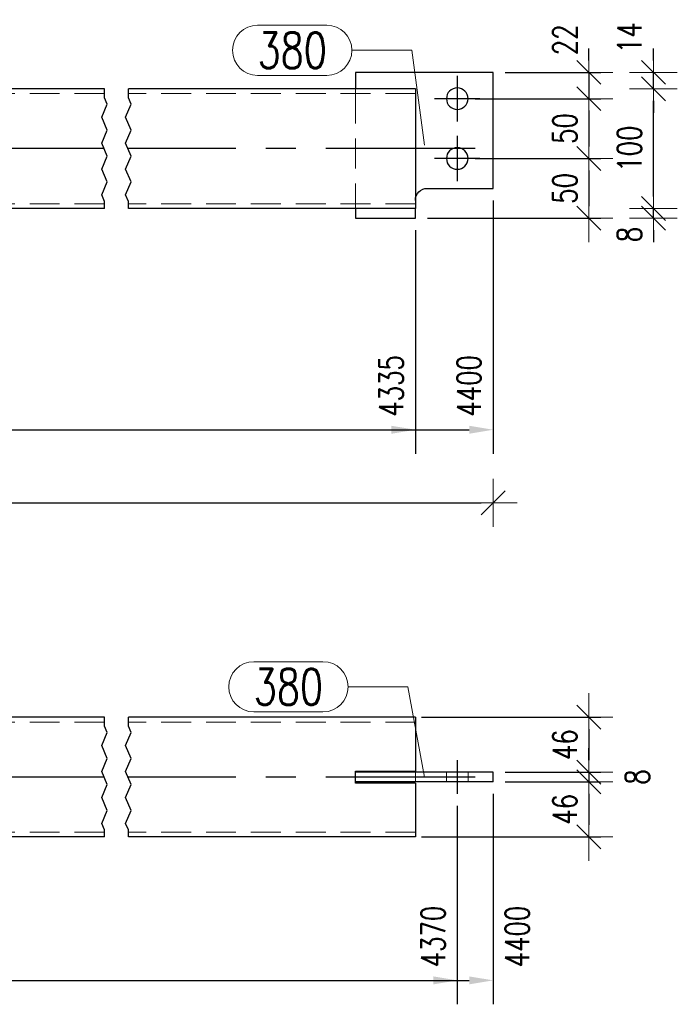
# Model space of a CAD drawing. Header units: millimetres. Extents: x -1005 to 207, y 18226 to 18896.
# Tile 32 of 50: x -174 to -119, y 18516 to 18598. Entities that reach past the tile are written whole.
import ezdxf

# ---------------------------------------------------------------- set-up
doc = ezdxf.new("R2010")
doc.units = ezdxf.units.MM
doc.header["$LTSCALE"] = 10
doc.linetypes.add('HIDDEN', pattern=[0.375, 0.25, -0.125])
doc.linetypes.add('MITTE', pattern=[2, 1.25, -0.25, 0.25, -0.25])
doc.layers.get('Defpoints').update_dxf_attribs({"color": 1})
for name, color, linetype, lineweight in [('PS_DIM', 4, 'Continuous', 13), ('PS_Hidden', 2, 'HIDDEN', 9), ('PS_Pos', 1, 'Continuous', 15), ('PS_Shape', 161, 'Continuous', 30), ('PS_SOLID', 7, 'Continuous', 30)]:
    doc.layers.add(name, color=color, linetype=linetype, lineweight=lineweight)
doc.layers.add('PS_Mid', color=5, linetype='MITTE')
doc.styles.add('simplex', font='simplex.shx', dxfattribs={"width": 0.75})
doc.dimstyles.new('1_10_GŁ_DS1-LS10', dxfattribs={"dimtxt": 2, "dimasz": 2, "dimexe": 2, "dimexo": 1, "dimgap": 1, "dimtad": 1, "dimjust": 4, "dimdec": 0, "dimlfac": 10, "dimtxsty": 'simplex', "dimblk1": 'NONE', "dimsah": 1, "dimcen": 2, "dimclrd": 256, "dimclre": 256, "dimclrt": 3, "dimadec": 1, "dimazin": 0, "dimtfac": 1, "dimtdec": 0, "dimtmove": 2, "dimatfit": 3, "dimfxl": 1, "dimarcsym": 0})
doc.dimstyles.new('1_10_PRZ', dxfattribs={"dimtxt": 2, "dimasz": 1, "dimexe": 2, "dimexo": 5, "dimgap": 1, "dimtad": 1, "dimdec": 0, "dimlfac": 10, "dimtxsty": 'simplex', "dimblk": 'dimznak', "dimcen": 2, "dimse1": 1, "dimse2": 1, "dimclrt": 3, "dimadec": 1, "dimazin": 0, "dimtfac": 1, "dimtdec": 0, "dimtix": 1, "dimtmove": 2, "dimatfit": 3, "dimldrblk": 'dim-grot', "dimfxl": 1, "dimarcsym": 0})
doc.dimstyles.new('1_10_PRZ_DS1-LS10', dxfattribs={"dimtxt": 2, "dimasz": 1, "dimexe": 2, "dimexo": 5, "dimgap": 1, "dimtad": 1, "dimdec": 0, "dimlfac": 10, "dimtxsty": 'simplex', "dimblk": 'dimznak', "dimcen": 2, "dimse1": 1, "dimse2": 1, "dimclrt": 3, "dimadec": 1, "dimazin": 0, "dimtfac": 1, "dimtdec": 0, "dimtix": 1, "dimtmove": 2, "dimatfit": 3, "dimldrblk": 'dim-grot', "dimfxl": 1, "dimarcsym": 0})
doc.dimstyles.new('1_10_SC', dxfattribs={"dimtxt": 2, "dimasz": 1, "dimexe": 1, "dimexo": 1, "dimgap": 1, "dimtad": 1, "dimdec": 0, "dimlfac": 10, "dimtxsty": 'simplex', "dimblk": 'dimznak', "dimcen": 2, "dimclrd": 256, "dimclre": 256, "dimclrt": 3, "dimadec": 1, "dimazin": 0, "dimtfac": 1, "dimtdec": 0, "dimtix": 1, "dimtmove": 2, "dimatfit": 3, "dimldrblk": 'dim-grot', "dimfxl": 1, "dimarcsym": 0})

# ---------------------------------------------------------------- blocks, each defined once
blk = doc.blocks.new('dimznak')
at = {"color": 0}
for points in [[(0, 2), (0, -2)], [(-2, 0), (2, 0)]]:
    blk.add_lwpolyline(points, dxfattribs=at)
at = {"color": 2}
blk.add_lwpolyline([(1, 1), (-1, -1)], dxfattribs=at)
blk = doc.blocks.new('*D1325')
at = {"layer": 'Defpoints', "color": 0, "transparency": 16777216}
for p in [(-141.614, 18540.04), (-134.614, 18535.44), (-126.614, 18535.44)]:
    blk.add_point(p, dxfattribs=at)
at = {"layer": 'PS_DIM', "lineweight": -2, "transparency": 16777216}
for p, q in [((-140.614, 18540.04), (-125.614, 18540.04)), ((-126.614, 18539.04), (-126.614, 18536.44)), ((-133.614, 18535.44), (-125.614, 18535.44))]:
    blk.add_line(p, q, dxfattribs=at)
for p, rotation in [((-126.614, 18540.04), 90), ((-126.614, 18535.44), 270)]:
    blk.add_blockref('dimznak', p, dxfattribs=dict(at, rotation=rotation))
at = {"layer": 'PS_DIM', "color": 3, "transparency": 16777216, "insert": (-128.614, 18537.74), "char_height": 2, "attachment_point": 5, "rotation": 90, "style": 'simplex'}
blk.add_mtext('46', dxfattribs=at)
blk = doc.blocks.new('dim-grot')
blk.add_hatch(color=256).paths.add_polyline_path([(0, 0), (-2, 0.5), (-2, -0.5)])
blk.add_lwpolyline([(0, 0), (-2, 0.5), (-2, -0.5), (0, 0)])
blk = doc.blocks.new('*D1326')
at = {"layer": 'Defpoints', "color": 0, "transparency": 16777216}
for p in [(-134.614, 18535.44), (-134.614, 18534.64), (-126.614, 18534.64)]:
    blk.add_point(p, dxfattribs=at)
at = {"layer": 'PS_DIM', "lineweight": -2, "transparency": 16777216}
for p, q in [((-126.614, 18536.44), (-126.614, 18537.44)), ((-133.614, 18535.44), (-125.614, 18535.44)), ((-126.614, 18535.44), (-126.614, 18534.64)), ((-133.614, 18534.64), (-125.614, 18534.64)), ((-126.614, 18533.64), (-126.614, 18532.64))]:
    blk.add_line(p, q, dxfattribs=at)
for p, rotation in [((-126.614, 18535.44), 270), ((-126.614, 18534.64), 90)]:
    blk.add_blockref('dimznak', p, dxfattribs=dict(at, rotation=rotation))
at = {"layer": 'PS_DIM', "color": 3, "transparency": 16777216, "insert": (-122.552, 18535.04), "char_height": 2, "attachment_point": 5, "rotation": 90, "style": 'simplex'}
blk.add_mtext('8', dxfattribs=at)
blk = doc.blocks.new('*D1327')
at = {"layer": 'Defpoints', "color": 0, "transparency": 16777216}
for p in [(-134.614, 18534.64), (-141.614, 18530.04), (-126.614, 18530.04)]:
    blk.add_point(p, dxfattribs=at)
at = {"layer": 'PS_DIM', "lineweight": -2, "transparency": 16777216}
for p, q in [((-133.614, 18534.64), (-125.614, 18534.64)), ((-126.614, 18533.64), (-126.614, 18531.04)), ((-140.614, 18530.04), (-125.614, 18530.04))]:
    blk.add_line(p, q, dxfattribs=at)
for p, rotation in [((-126.614, 18534.64), 90), ((-126.614, 18530.04), 270)]:
    blk.add_blockref('dimznak', p, dxfattribs=dict(at, rotation=rotation))
at = {"layer": 'PS_DIM', "color": 3, "transparency": 16777216, "insert": (-128.614, 18532.34), "char_height": 2, "attachment_point": 5, "rotation": 90, "style": 'simplex'}
blk.add_mtext('46', dxfattribs=at)
blk = doc.blocks.new('*D1374')
at = {"layer": 'Defpoints', "color": 0, "transparency": 16777216}
for p in [(-249.469, 18582.573), (-141.114, 18581.752), (-141.114, 18564.073)]:
    blk.add_point(p, dxfattribs=at)
at = {"layer": 'PS_DIM', "lineweight": -2, "transparency": 16777216}
for p, q in [((-249.469, 18581.573), (-249.469, 18562.073)), ((-141.114, 18580.752), (-141.114, 18562.073)), ((-249.469, 18564.073), (-143.114, 18564.073))]:
    blk.add_line(p, q, dxfattribs=at)
at = {"layer": 'PS_DIM', "transparency": 16777216}
blk.add_solid([(-143.114, 18564.406), (-143.114, 18563.74), (-141.114, 18564.073)], dxfattribs=at)
at = {"layer": 'PS_DIM', "color": 3, "transparency": 16777216, "insert": (-143.134, 18567.736), "char_height": 2, "attachment_point": 5, "rotation": 90, "style": 'simplex'}
blk.add_mtext('4335', dxfattribs=at)
blk = doc.blocks.new('_None')
blk = doc.blocks.new('*D1375')
at = {"layer": 'Defpoints', "color": 0, "transparency": 16777216}
for p in [(-134.614, 18584.252), (-249.469, 18582.573), (-134.614, 18564.073)]:
    blk.add_point(p, dxfattribs=at)
at = {"layer": 'PS_DIM', "lineweight": -2, "transparency": 16777216}
for p, q in [((-134.614, 18583.252), (-134.614, 18562.073)), ((-249.469, 18581.573), (-249.469, 18562.073)), ((-249.469, 18564.073), (-136.614, 18564.073))]:
    blk.add_line(p, q, dxfattribs=at)
at = {"layer": 'PS_DIM', "transparency": 16777216}
blk.add_solid([(-136.614, 18564.406), (-136.614, 18563.74), (-134.614, 18564.073)], dxfattribs=at)
at = {"layer": 'PS_DIM', "color": 3, "transparency": 16777216, "insert": (-136.634, 18567.736), "char_height": 2, "attachment_point": 5, "rotation": 90, "style": 'simplex'}
blk.add_mtext('4400', dxfattribs=at)
blk = doc.blocks.new('*D1376')
at = {"layer": 'Defpoints', "color": 0, "transparency": 16777216}
for p in [(-134.614, 18593.952), (-137.114, 18591.752), (-126.614, 18591.752)]:
    blk.add_point(p, dxfattribs=at)
at = {"layer": 'PS_DIM', "lineweight": -2, "transparency": 16777216}
for p, q in [((-126.614, 18594.952), (-126.614, 18595.952)), ((-133.614, 18593.952), (-125.614, 18593.952)), ((-126.614, 18593.952), (-126.614, 18591.752)), ((-136.114, 18591.752), (-125.614, 18591.752)), ((-126.614, 18590.752), (-126.614, 18589.752))]:
    blk.add_line(p, q, dxfattribs=at)
for p, rotation in [((-126.614, 18593.952), 270), ((-126.614, 18591.752), 90)]:
    blk.add_blockref('dimznak', p, dxfattribs=dict(at, rotation=rotation))
at = {"layer": 'PS_DIM', "color": 3, "transparency": 16777216, "insert": (-128.614, 18596.672), "char_height": 2, "attachment_point": 5, "rotation": 90, "style": 'simplex'}
blk.add_mtext('22', dxfattribs=at)
blk = doc.blocks.new('*D1377')
at = {"layer": 'Defpoints', "color": 0, "transparency": 16777216}
for p in [(-137.114, 18591.752), (-137.114, 18586.752), (-126.614, 18586.752)]:
    blk.add_point(p, dxfattribs=at)
at = {"layer": 'PS_DIM', "lineweight": -2, "transparency": 16777216}
for p, q in [((-136.114, 18591.752), (-125.614, 18591.752)), ((-126.614, 18590.752), (-126.614, 18587.752)), ((-136.114, 18586.752), (-125.614, 18586.752))]:
    blk.add_line(p, q, dxfattribs=at)
for p, rotation in [((-126.614, 18591.752), 90), ((-126.614, 18586.752), 270)]:
    blk.add_blockref('dimznak', p, dxfattribs=dict(at, rotation=rotation))
at = {"layer": 'PS_DIM', "color": 3, "transparency": 16777216, "insert": (-128.614, 18589.252), "char_height": 2, "attachment_point": 5, "rotation": 90, "style": 'simplex'}
blk.add_mtext('50', dxfattribs=at)
blk = doc.blocks.new('*D1378')
at = {"layer": 'Defpoints', "color": 0, "transparency": 16777216}
for p in [(-137.114, 18586.752), (-141.114, 18581.752), (-126.614, 18581.752)]:
    blk.add_point(p, dxfattribs=at)
at = {"layer": 'PS_DIM', "lineweight": -2, "transparency": 16777216}
for p, q in [((-136.114, 18586.752), (-125.614, 18586.752)), ((-126.614, 18585.752), (-126.614, 18582.752)), ((-140.114, 18581.752), (-125.614, 18581.752))]:
    blk.add_line(p, q, dxfattribs=at)
for p, rotation in [((-126.614, 18586.752), 90), ((-126.614, 18581.752), 270)]:
    blk.add_blockref('dimznak', p, dxfattribs=dict(at, rotation=rotation))
at = {"layer": 'PS_DIM', "color": 3, "transparency": 16777216, "insert": (-128.614, 18584.252), "char_height": 2, "attachment_point": 5, "rotation": 90, "style": 'simplex'}
blk.add_mtext('50', dxfattribs=at)
blk = doc.blocks.new('*D1379')
at = {"layer": 'Defpoints', "color": 0, "transparency": 16777216}
for p in [(-142.114, 18582.573), (-121.213, 18582.573), (-142.114, 18581.752)]:
    blk.add_point(p, dxfattribs=at)
at = {"layer": 'PS_DIM', "color": 0, "lineweight": -2, "transparency": 16777216}
for p, q in [((-121.213, 18583.573), (-121.213, 18584.573)), ((-121.213, 18581.752), (-121.213, 18582.573)), ((-121.213, 18580.752), (-121.213, 18579.752))]:
    blk.add_line(p, q, dxfattribs=at)
for p, rotation in [((-121.213, 18582.573), 270), ((-121.213, 18581.752), 90)]:
    blk.add_blockref('dimznak', p, dxfattribs=dict(at, rotation=rotation))
at = {"layer": 'PS_DIM', "color": 3, "transparency": 16777216, "insert": (-123.213, 18580.397), "char_height": 2, "attachment_point": 5, "rotation": 90, "style": 'simplex'}
blk.add_mtext('8', dxfattribs=at)
blk = doc.blocks.new('*D1380')
at = {"layer": 'Defpoints', "color": 0, "transparency": 16777216}
for p in [(-142.114, 18592.573), (-121.213, 18592.573), (-142.114, 18582.573)]:
    blk.add_point(p, dxfattribs=at)
at = {"layer": 'PS_DIM', "color": 0, "lineweight": -2, "transparency": 16777216}
blk.add_line((-121.213, 18583.573), (-121.213, 18591.573), dxfattribs=at)
for p, rotation in [((-121.213, 18592.573), 90), ((-121.213, 18582.573), 270)]:
    blk.add_blockref('dimznak', p, dxfattribs=dict(at, rotation=rotation))
at = {"layer": 'PS_DIM', "color": 3, "transparency": 16777216, "insert": (-123.213, 18587.573), "char_height": 2, "attachment_point": 5, "rotation": 90, "style": 'simplex'}
blk.add_mtext('100', dxfattribs=at)
blk = doc.blocks.new('*D1381')
at = {"layer": 'Defpoints', "color": 0, "transparency": 16777216}
for p in [(-142.114, 18593.952), (-121.213, 18593.952), (-142.114, 18592.573)]:
    blk.add_point(p, dxfattribs=at)
at = {"layer": 'PS_DIM', "color": 0, "lineweight": -2, "transparency": 16777216}
for p, q in [((-121.213, 18594.952), (-121.213, 18595.952)), ((-121.213, 18592.573), (-121.213, 18593.952)), ((-121.213, 18591.573), (-121.213, 18590.573))]:
    blk.add_line(p, q, dxfattribs=at)
for p, rotation in [((-121.213, 18593.952), 270), ((-121.213, 18592.573), 90)]:
    blk.add_blockref('dimznak', p, dxfattribs=dict(at, rotation=rotation))
at = {"layer": 'PS_DIM', "color": 3, "transparency": 16777216, "insert": (-123.213, 18596.841), "char_height": 2, "attachment_point": 5, "rotation": 90, "style": 'simplex'}
blk.add_mtext('14', dxfattribs=at)
blk = doc.blocks.new('*D1386')
at = {"layer": 'Defpoints', "color": 0, "transparency": 16777216}
for p in [(-137.614, 18533.64), (-249.469, 18530.04), (-137.614, 18518.04)]:
    blk.add_point(p, dxfattribs=at)
at = {"layer": 'PS_DIM', "lineweight": -2, "transparency": 16777216}
for p, q in [((-137.614, 18532.64), (-137.614, 18516.04)), ((-249.469, 18529.04), (-249.469, 18516.04)), ((-249.469, 18518.04), (-139.614, 18518.04))]:
    blk.add_line(p, q, dxfattribs=at)
at = {"layer": 'PS_DIM', "transparency": 16777216}
blk.add_solid([(-139.614, 18518.373), (-139.614, 18517.706), (-137.614, 18518.04)], dxfattribs=at)
at = {"layer": 'PS_DIM', "color": 3, "transparency": 16777216, "insert": (-139.634, 18521.702), "char_height": 2, "attachment_point": 5, "rotation": 90, "style": 'simplex'}
blk.add_mtext('4370', dxfattribs=at)
blk = doc.blocks.new('*D1387')
at = {"layer": 'Defpoints', "color": 0, "transparency": 16777216}
for p in [(-134.614, 18534.64), (-249.469, 18530.04), (-134.614, 18518.04)]:
    blk.add_point(p, dxfattribs=at)
at = {"layer": 'PS_DIM', "lineweight": -2, "transparency": 16777216}
for p, q in [((-134.614, 18533.64), (-134.614, 18516.04)), ((-249.469, 18529.04), (-249.469, 18516.04)), ((-249.469, 18518.04), (-136.614, 18518.04))]:
    blk.add_line(p, q, dxfattribs=at)
at = {"layer": 'PS_DIM', "transparency": 16777216}
blk.add_solid([(-136.614, 18518.373), (-136.614, 18517.706), (-134.614, 18518.04)], dxfattribs=at)
at = {"layer": 'PS_DIM', "color": 3, "transparency": 16777216, "insert": (-132.598, 18521.702), "char_height": 2, "attachment_point": 5, "rotation": 90, "style": 'simplex'}
blk.add_mtext('4400', dxfattribs=at)
blk = doc.blocks.new('*D1451')
at = {"layer": 'Defpoints', "color": 0, "transparency": 16777216}
for p in [(-134.614, 18584.252), (-256.469, 18582.073), (-134.614, 18557.97)]:
    blk.add_point(p, dxfattribs=at)
at = {"layer": 'PS_DIM', "color": 0, "lineweight": -2, "transparency": 16777216}
blk.add_line((-255.469, 18557.97), (-135.614, 18557.97), dxfattribs=at)
at = {"layer": 'PS_DIM', "color": 0, "lineweight": -2, "transparency": 16777216, "rotation": 180}
blk.add_blockref('dimznak', (-256.469, 18557.97), dxfattribs=at)
at = {"layer": 'PS_DIM', "color": 0, "lineweight": -2, "transparency": 16777216}
blk.add_blockref('dimznak', (-134.614, 18557.97), dxfattribs=at)
at = {"layer": 'PS_DIM', "color": 3, "transparency": 16777216, "insert": (-195.541, 18560.01), "char_height": 2, "attachment_point": 5, "style": 'simplex'}
blk.add_mtext('4470', dxfattribs=at)
blk = doc.blocks.new('*X745')
at = {"color": 1}
for p, q in [((-167.114, 18682.889), (-167.114, 18683.632)), ((-165.114, 18682.889), (-165.114, 18683.632)), ((-167.343, 18681.263), (-166.884, 18682.347)), ((-166.884, 18682.347), (-167.114, 18682.889)), ((-165.343, 18681.263), (-164.884, 18682.347)), ((-164.884, 18682.347), (-165.114, 18682.889)), ((-166.884, 18680.18), (-167.343, 18681.263)), ((-164.884, 18680.18), (-165.343, 18681.263)), ((-167.343, 18679.096), (-166.884, 18680.18)), ((-165.343, 18679.096), (-164.884, 18680.18)), ((-166.884, 18678.013), (-167.343, 18679.096)), ((-164.884, 18678.013), (-165.343, 18679.096)), ((-167.343, 18676.929), (-166.884, 18678.013)), ((-165.343, 18676.929), (-164.884, 18678.013)), ((-166.884, 18675.845), (-167.343, 18676.929)), ((-164.884, 18675.845), (-165.343, 18676.929)), ((-167.343, 18674.762), (-166.884, 18675.845)), ((-165.343, 18674.762), (-164.884, 18675.845)), ((-167.114, 18674.22), (-167.343, 18674.762)), ((-167.114, 18673.632), (-167.114, 18674.22)), ((-165.114, 18674.22), (-165.343, 18674.762)), ((-165.114, 18673.632), (-165.114, 18674.22))]:
    blk.add_line(p, q, dxfattribs=at)
at = {"layer": 'PS_Hidden', "color": 2, "linetype": 'HIDDEN'}
for p, q in [((-167.114, 18683.232), (-249.469, 18683.232)), ((-244.469, 18683.632), (-244.469, 18683.232)), ((-244.469, 18683.232), (-244.469, 18674.032)), ((-141.114, 18683.232), (-165.114, 18683.232)), ((-146.114, 18683.232), (-146.114, 18683.632)), ((-146.114, 18683.232), (-146.114, 18674.032)), ((-167.114, 18674.032), (-249.469, 18674.032)), ((-244.469, 18674.032), (-244.469, 18673.632)), ((-141.114, 18674.032), (-165.114, 18674.032)), ((-146.114, 18673.632), (-146.114, 18674.032))]:
    blk.add_line(p, q, dxfattribs=at)
at = {"layer": 'PS_Mid', "color": 5, "linetype": 'MITTE'}
for p, q in [((-137.614, 18684.711), (-137.614, 18680.911)), ((-253.469, 18683.532), (-253.469, 18679.732)), ((-135.714, 18682.811), (-139.514, 18682.811)), ((-251.569, 18681.632), (-255.369, 18681.632)), ((-137.614, 18679.711), (-137.614, 18675.911)), ((-167.114, 18678.632), (-254.469, 18678.632)), ((-136.114, 18678.632), (-165.114, 18678.632)), ((-253.469, 18677.532), (-253.469, 18673.732)), ((-135.714, 18677.811), (-139.514, 18677.811)), ((-251.569, 18675.632), (-255.369, 18675.632)), ((-195.114, 18670.532), (-195.114, 18666.732)), ((-193.214, 18668.632), (-197.014, 18668.632))]:
    blk.add_line(p, q, dxfattribs=at)
at = {"layer": 'PS_SOLID', "color": 7, "linetype": 'Continuous'}
for p, q in [((-146.114, 18685.011), (-146.114, 18683.632)), ((-134.614, 18685.011), (-146.114, 18685.011)), ((-134.614, 18675.311), (-134.614, 18685.011)), ((-256.469, 18673.132), (-256.469, 18684.132)), ((-256.469, 18684.132), (-244.469, 18684.132)), ((-244.469, 18684.132), (-244.469, 18683.632)), ((-249.469, 18683.632), (-249.469, 18673.632)), ((-167.114, 18683.632), (-249.469, 18683.632)), ((-141.114, 18683.632), (-165.114, 18683.632)), ((-141.114, 18683.632), (-141.114, 18673.632)), ((-140.114, 18675.311), (-134.614, 18675.311)), ((-167.114, 18673.632), (-249.469, 18673.632)), ((-244.469, 18673.632), (-244.469, 18673.132)), ((-198.114, 18673.632), (-198.114, 18667.632)), ((-186.114, 18670.632), (-186.114, 18673.632)), ((-141.114, 18673.632), (-165.114, 18673.632)), ((-146.114, 18673.632), (-146.114, 18672.811)), ((-141.114, 18672.811), (-141.114, 18673.632)), ((-244.469, 18673.132), (-256.469, 18673.132)), ((-146.114, 18672.811), (-141.114, 18672.811)), ((-194.114, 18665.632), (-186.114, 18670.632)), ((-198.114, 18667.632), (-196.114, 18665.632)), ((-196.114, 18665.632), (-194.114, 18665.632))]:
    blk.add_line(p, q, dxfattribs=at)
at = {"layer": 'PS_SOLID', "color": 7, "extrusion": (0, 0, -1)}
for centre in [(137.614, 18682.811), (253.469, 18681.632), (137.614, 18677.811), (253.469, 18675.632), (195.114, 18668.632)]:
    blk.add_circle(centre, 0.9, dxfattribs=at)
at = {"layer": 'PS_SOLID', "extrusion": (0, 0, -1)}
blk.add_arc((140.114, 18674.311), 1, 0, 90, dxfattribs=at)
blk = doc.blocks.new('*X749')
at = {"color": 1}
for p, q in [((-154.304, 18688.957), (-148.519, 18688.957)), ((-146.419, 18686.857), (-141.419, 18686.857)), ((-140.364, 18678.911), (-141.419, 18686.857)), ((-154.304, 18684.757), (-148.519, 18684.757))]:
    blk.add_line(p, q, dxfattribs=at)
for centre, start, end in [((-154.304, 18686.857), 90, 270), ((-148.519, 18686.857), 270, 90)]:
    blk.add_arc(centre, 2.1, start, end, dxfattribs=at)
at = {"color": 30, "style": 'simplex', "width": 0.75}
blk.add_text('380', height=3, dxfattribs=at).set_placement((-154.304, 18685.357))
blk = doc.blocks.new('*X751')
at = {"color": 1}
for p, q in [((-167.114, 18630.355), (-167.114, 18631.098)), ((-165.114, 18630.355), (-165.114, 18631.098)), ((-167.343, 18628.73), (-166.884, 18629.814)), ((-166.884, 18629.814), (-167.114, 18630.355)), ((-165.343, 18628.73), (-164.884, 18629.814)), ((-164.884, 18629.814), (-165.114, 18630.355)), ((-166.884, 18627.646), (-167.343, 18628.73)), ((-164.884, 18627.646), (-165.343, 18628.73)), ((-167.343, 18626.563), (-166.884, 18627.646)), ((-165.343, 18626.563), (-164.884, 18627.646)), ((-166.884, 18625.479), (-167.343, 18626.563)), ((-164.884, 18625.479), (-165.343, 18626.563)), ((-167.343, 18624.396), (-166.884, 18625.479)), ((-165.343, 18624.396), (-164.884, 18625.479)), ((-166.884, 18623.312), (-167.343, 18624.396)), ((-164.884, 18623.312), (-165.343, 18624.396)), ((-167.343, 18622.228), (-166.884, 18623.312)), ((-165.343, 18622.228), (-164.884, 18623.312)), ((-167.114, 18621.687), (-167.343, 18622.228)), ((-165.114, 18621.687), (-165.343, 18622.228)), ((-167.114, 18621.098), (-167.114, 18621.687)), ((-165.114, 18621.098), (-165.114, 18621.687))]:
    blk.add_line(p, q, dxfattribs=at)
at = {"layer": 'PS_Hidden', "color": 2, "linetype": 'HIDDEN'}
for p, q in [((-167.114, 18630.698), (-249.469, 18630.698)), ((-141.114, 18630.698), (-165.114, 18630.698)), ((-254.369, 18625.698), (-254.369, 18626.498)), ((-252.569, 18625.698), (-252.569, 18626.498)), ((-198.114, 18625.698), (-198.114, 18626.498)), ((-186.114, 18626.498), (-198.114, 18626.498)), ((-196.114, 18625.698), (-196.114, 18626.498)), ((-196.014, 18625.698), (-196.014, 18626.498)), ((-194.214, 18625.698), (-194.214, 18626.498)), ((-194.114, 18626.498), (-194.114, 18625.698)), ((-186.114, 18625.698), (-186.114, 18626.498)), ((-141.114, 18625.698), (-141.114, 18626.498)), ((-138.514, 18625.698), (-138.514, 18626.498)), ((-136.714, 18625.698), (-136.714, 18626.498)), ((-186.114, 18625.698), (-198.114, 18625.698)), ((-167.114, 18621.498), (-249.469, 18621.498)), ((-141.114, 18621.498), (-165.114, 18621.498))]:
    blk.add_line(p, q, dxfattribs=at)
at = {"layer": 'PS_Mid', "color": 5, "linetype": 'MITTE'}
for p, q in [((-253.469, 18627.498), (-253.469, 18624.698)), ((-253.469, 18627.498), (-253.469, 18624.698)), ((-195.114, 18627.498), (-195.114, 18624.698)), ((-137.614, 18627.498), (-137.614, 18624.698)), ((-137.614, 18627.498), (-137.614, 18624.698)), ((-167.114, 18626.098), (-254.469, 18626.098)), ((-136.114, 18626.098), (-165.114, 18626.098))]:
    blk.add_line(p, q, dxfattribs=at)
at = {"layer": 'PS_SOLID', "color": 7, "linetype": 'Continuous'}
for p, q in [((-167.114, 18631.098), (-249.469, 18631.098)), ((-249.469, 18631.098), (-249.469, 18626.598)), ((-141.114, 18631.098), (-165.114, 18631.098)), ((-141.114, 18631.098), (-141.114, 18626.598)), ((-256.469, 18625.698), (-256.469, 18626.498)), ((-244.469, 18626.498), (-256.469, 18626.498)), ((-249.469, 18626.598), (-244.469, 18626.598)), ((-244.469, 18626.598), (-244.469, 18626.498)), ((-244.469, 18625.698), (-244.469, 18626.498)), ((-146.114, 18626.598), (-141.114, 18626.598)), ((-146.114, 18626.498), (-146.114, 18626.598)), ((-146.114, 18625.698), (-146.114, 18626.498)), ((-134.614, 18626.498), (-146.114, 18626.498)), ((-134.614, 18625.698), (-134.614, 18626.498)), ((-256.469, 18625.698), (-244.469, 18625.698)), ((-249.469, 18625.598), (-249.469, 18621.098)), ((-244.469, 18625.598), (-249.469, 18625.598)), ((-244.469, 18625.698), (-244.469, 18625.598)), ((-134.614, 18625.698), (-146.114, 18625.698)), ((-146.114, 18625.598), (-146.114, 18625.698)), ((-141.114, 18625.598), (-146.114, 18625.598)), ((-141.114, 18625.598), (-141.114, 18621.098)), ((-167.114, 18621.098), (-249.469, 18621.098)), ((-141.114, 18621.098), (-165.114, 18621.098))]:
    blk.add_line(p, q, dxfattribs=at)
blk = doc.blocks.new('*X755')
at = {"color": 1}
for p, q in [((-154.624, 18635.742), (-148.839, 18635.742)), ((-146.739, 18633.642), (-141.739, 18633.642)), ((-140.364, 18626.098), (-141.739, 18633.642)), ((-154.624, 18631.542), (-148.839, 18631.542))]:
    blk.add_line(p, q, dxfattribs=at)
for centre, start, end in [((-154.624, 18633.642), 90, 270), ((-148.839, 18633.642), 270, 90)]:
    blk.add_arc(centre, 2.1, start, end, dxfattribs=at)
at = {"color": 30, "style": 'simplex', "width": 0.75}
blk.add_text('380', height=3, dxfattribs=at).set_placement((-154.624, 18632.142))

msp = doc.modelspace()

# ---------------------------------------------------------------- block references
at = {"layer": 'PS_Pos'}
for name in ['*X749', '*X755']:
    msp.add_blockref(name, (0, -91.059), dxfattribs=at)
at = {"layer": 'PS_Shape', "color": 40}
for name in ['*X745', '*X751']:
    msp.add_blockref(name, (0, -91.059), dxfattribs=at)

# ---------------------------------------------------------------- dimensions: what is measured, and where the dimension line sits
at = {"layer": 'PS_DIM'}
for base, p1, p2, dimstyle, picture, middle in [((-121.213, 18593.952), (-142.114, 18592.573), (-142.114, 18593.952), '1_10_PRZ', '*D1381', (-123.213, 18596.841)), ((-126.614, 18591.752), (-134.614, 18593.952), (-137.114, 18591.752), '1_10_SC', '*D1376', (-128.614, 18596.672)), ((-121.213, 18582.573), (-142.114, 18581.752), (-142.114, 18582.573), '1_10_PRZ', '*D1379', (-123.213, 18580.397)), ((-126.614, 18534.64), (-134.614, 18535.44), (-134.614, 18534.64), '1_10_SC', '*D1326', (-122.552, 18535.04))]:
    dim = msp.add_linear_dim(base=base, p1=p1, p2=p2, angle=90, dimstyle=dimstyle, dxfattribs=at)
    dim.commit()
    dim.dimension.update_dxf_attribs({"geometry": picture, "text_midpoint": middle, "dimtype": 160})
for base, p1, p2, dimstyle, picture, middle in [((-121.213, 18592.573), (-142.114, 18582.573), (-142.114, 18592.573), '1_10_PRZ', '*D1380', (-123.213, 18587.573)), ((-126.614, 18586.752), (-137.114, 18591.752), (-137.114, 18586.752), '1_10_SC', '*D1377', (-128.614, 18589.252)), ((-126.614, 18581.752), (-137.114, 18586.752), (-141.114, 18581.752), '1_10_SC', '*D1378', (-128.614, 18584.252)), ((-126.614, 18535.44), (-141.614, 18540.04), (-134.614, 18535.44), '1_10_SC', '*D1325', (-128.614, 18537.74)), ((-126.614, 18530.04), (-134.614, 18534.64), (-141.614, 18530.04), '1_10_SC', '*D1327', (-128.614, 18532.34))]:
    dim = msp.add_linear_dim(base=base, p1=p1, p2=p2, angle=90, dimstyle=dimstyle, dxfattribs=at)
    dim.commit()
    dim.dimension.update_dxf_attribs({"geometry": picture, "text_midpoint": middle})
dim = msp.add_linear_dim(base=(-134.614, 18557.97), p1=(-256.469, 18582.073), p2=(-134.614, 18584.252), text='4470', dimstyle='1_10_PRZ_DS1-LS10', dxfattribs=at)
dim.commit()
dim.dimension.update_dxf_attribs({"geometry": '*D1451', "text_midpoint": (-195.541, 18560.01), "dimtype": 160})
for base, p1, p2, text, picture, middle in [((-134.614, 18564.073), (-249.469, 18582.573), (-134.614, 18584.252), '4400', '*D1375', (-136.634, 18567.736)), ((-141.114, 18564.073), (-249.469, 18582.573), (-141.114, 18581.752), '4335', '*D1374', (-143.134, 18567.736)), ((-134.614, 18518.04), (-249.469, 18530.04), (-134.614, 18534.64), '4400', '*D1387', (-132.598, 18521.702)), ((-137.614, 18518.04), (-249.469, 18530.04), (-137.614, 18533.64), '4370', '*D1386', (-139.634, 18521.702))]:
    dim = msp.add_linear_dim(base=base, p1=p1, p2=p2, text=text, dimstyle='1_10_GŁ_DS1-LS10', dxfattribs=at)
    dim.commit()
    dim.dimension.update_dxf_attribs({"geometry": picture, "text_midpoint": middle, "dimtype": 160, "text_rotation": 90})

doc.saveas('drawing.dxf')
